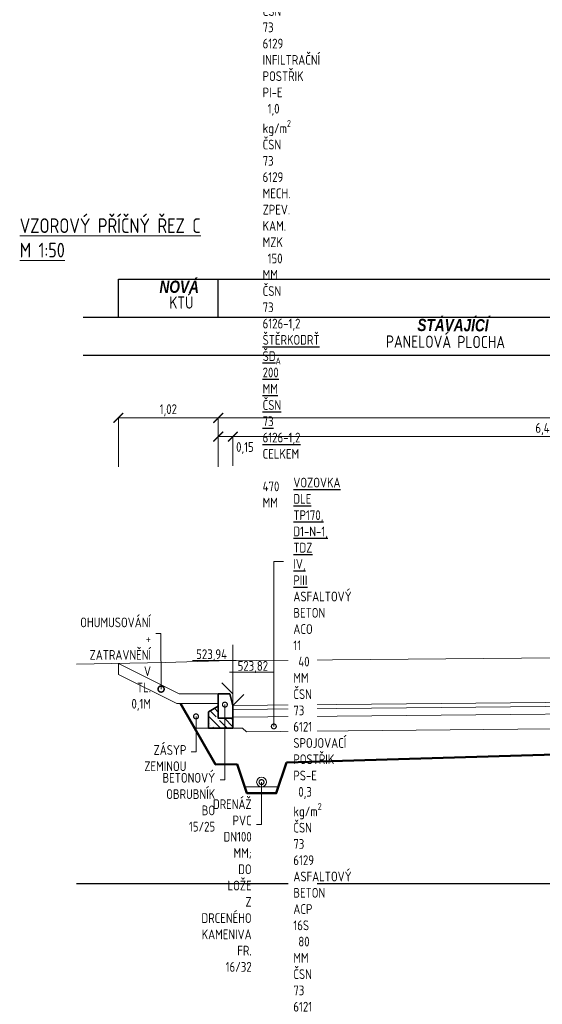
# Model space of a CAD drawing. Header units: metres. Extents: x 3405 to 3724, y 1602 to 1659.
# Tile 2 of 21: x 3406 to 3411, y 1609 to 1619. Entities that reach past the tile are written whole.
import ezdxf
from ezdxf import colors
from ezdxf.entities.mleader import LeaderData, LeaderLine
from ezdxf.enums import TextEntityAlignment as Align
from ezdxf.math import Vec2, Vec3

# ---------------------------------------------------------------- set-up
doc = ezdxf.new("R2010")
doc.units = ezdxf.units.M
doc.header["$LTSCALE"] = 0.5
doc.linetypes.add('A_CARA_20', pattern=[14.400000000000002, 5, -2, 5, -0.8, 0, -0.8, 0, -0.8])
doc.linetypes.add('B_CARA_04', pattern=[4, 2, -2])
for name, color, linetype in [('NOVÝ', 15, 'Continuous'), ('RP_VZ_srovnavaci rovina', 8, 'Continuous'), ('šrafy', 16, 'Continuous')]:
    doc.layers.add(name, color=color, linetype=linetype)
for name, color, linetype, lineweight in [('RP_nová', 240, 'Continuous', 35), ('RP_VZ_novy', 240, 'Continuous', 18), ('RP_VZ_novy_koty', 240, 'Continuous', 35), ('RP_VZ_novy_plan', 240, 'Continuous', 50), ('RP_VZ_novy_popis', 240, 'Continuous', 35), ('RP_VZ_novy_popis-SO04_2-CH', 240, 'Continuous', 25), ('RP_VZ_popis', 240, 'Continuous', 35), ('RP_VZ_stavajici', 251, 'A_CARA_20', 18), ('RP_VZ_stávající', 251, 'B_CARA_04', 25), ('RP_VZ_terén', 3, 'Continuous', 18)]:
    doc.layers.add(name, color=color, linetype=linetype, lineweight=lineweight)
doc.styles.add('PM-Poznámka', font='isocpeur.ttf', dxfattribs={"width": 0.8})
doc.styles.add('PM2_Poznámkový', font='isocpeur.ttf', dxfattribs={"width": 0.8, "height": 2})
doc.styles.add('PM_pozn', font='isocpeur.ttf', dxfattribs={"width": 0.8})
doc.dimstyles.new('PM-Kom_Pozn', dxfattribs={"dimscale": 0, "dimtxt": 2, "dimasz": 2, "dimexe": 0, "dimexo": 5, "dimgap": 0.35, "dimtad": 1, "dimzin": 1, "dimtxsty": 'PM-Poznámka', "dimblk": 'ARCHTICK', "dimcen": 2.5, "dimclrd": 256, "dimclre": 256, "dimclrt": 256, "dimaunit": 2, "dimadec": 6, "dimazin": 0, "dimtfac": 1, "dimtmove": 1, "dimatfit": 3, "dimldrblk": 'DOTSMALL', "dimfxl": 10, "dimfxlon": 1, "dimtfill": 1, "dimlwd": 18, "dimlwe": 18, "dimarcsym": 0})

# ---------------------------------------------------------------- blocks, each defined once
blk = doc.blocks.new('_DotSmall')
at = {"color": 0, "linetype": 'ByBlock', "const_width": 0.5}
blk.add_lwpolyline([(-0.0625, 0, 1), (0.0625, 0, 1)], format="xyb", close=True, dxfattribs=at)
blk = doc.blocks.new('BO12_15-25')
at = {"layer": 'šrafy'}
h = blk.add_hatch(dxfattribs=at)
h.set_pattern_fill('ANSI35', color=0, scale=0.4, angle=90, style=0)
h.set_pattern_definition([(135, (-0.05000000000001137, 0.09000000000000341), (-0.07071067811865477, -0.07071067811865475), []), (135, (-0.05000000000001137, 0.1607106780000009), (-0.07071067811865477, -0.07071067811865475), [0.125, -0.025, 0, -0.025])])
edge = h.paths.add_edge_path()
edge.add_line((-0.25, -0.06273502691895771), (-0.1500000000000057, -0.004999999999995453))
edge.add_line((-0.2499999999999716, -0.2300000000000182), (-0.25, -0.06273502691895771))
edge.add_line((0, -0.2299999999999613), (-0.2499999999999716, -0.2300000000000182))
edge.add_line((0, -0.1299999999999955), (2.842170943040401e-14, -0.2299999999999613))
edge.add_line((-0.1500000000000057, -0.1299999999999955), (0, -0.1299999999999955))
edge.add_line((-0.1500000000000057, 0.1200000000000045), (-0.1500000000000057, -0.1299999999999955))
at = {"layer": 'NOVÝ', "color": 0, "lineweight": -2}
for p, q in [((-0.1500000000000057, 0.1200000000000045), (-0.1500000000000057, -0.1299999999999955)), ((-0.03000000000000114, 0.1200000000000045), (-0.1500000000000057, 0.1200000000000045)), ((-0.03000000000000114, 0.1200000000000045), (0, 0)), ((0, -0.1299999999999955), (0, 0)), ((-0.25, -0.06273502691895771), (-0.1500000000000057, -0.004999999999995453)), ((-0.2499999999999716, -0.2300000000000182), (-0.25, -0.06273502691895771)), ((-0.1500000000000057, -0.1299999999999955), (0, -0.1299999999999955)), ((0, -0.1299999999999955), (0, -0.2299999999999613)), ((0, -0.2299999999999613), (-0.2499999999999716, -0.2300000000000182))]:
    blk.add_line(p, q, dxfattribs=at)
blk = doc.blocks.new('_ARCHTICK')
at = {"color": 0, "linetype": 'ByBlock', "const_width": 0.15}
blk.add_lwpolyline([(-0.5, -0.5), (0.5, 0.5)], dxfattribs=at)
blk = doc.blocks.new('*D25')
at = {"layer": 'Defpoints', "color": 0, "transparency": 16777216}
for p in [(3407.908252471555, 1614.897245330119), (3406.884715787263, 1612.38199405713), (3407.908252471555, 1612.070225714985)]:
    blk.add_point(p, dxfattribs=at)
at = {"layer": 'RP_VZ_novy', "linetype": 'Continuous', "lineweight": 18, "transparency": 16777216}
for p, q in [((3406.884715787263, 1614.397245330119), (3406.884715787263, 1614.897245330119)), ((3406.884715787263, 1614.897245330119), (3407.908252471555, 1614.897245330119)), ((3407.908252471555, 1614.397245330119), (3407.908252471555, 1614.897245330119))]:
    blk.add_line(p, q, dxfattribs=at)
at = {"layer": 'RP_VZ_novy', "lineweight": 18, "transparency": 16777216, "xscale": 0.1, "yscale": 0.1, "zscale": 0.1, "rotation": 180}
blk.add_blockref('_ARCHTICK', (3406.884715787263, 1614.897245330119), dxfattribs=at)
at = {"layer": 'RP_VZ_novy', "lineweight": 18, "transparency": 16777216, "xscale": 0.1, "yscale": 0.1, "zscale": 0.1}
blk.add_blockref('_ARCHTICK', (3407.908252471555, 1614.897245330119), dxfattribs=at)
at = {"layer": 'RP_VZ_novy', "transparency": 16777216, "insert": (3407.396484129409, 1614.974745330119), "char_height": 0.1, "attachment_point": 5, "style": 'PM-Poznámka', "bg_fill": 3, "box_fill_scale": 1.1, "bg_fill_color": 256, "bg_fill_true_color": 13158600, "bg_fill_transparency": 0}
blk.add_mtext('1,02', dxfattribs=at)
blk = doc.blocks.new('*D26')
at = {"layer": 'Defpoints', "color": 0, "transparency": 16777216}
for p in [(3417.604835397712, 1614.897245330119), (3407.908252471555, 1612.070225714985), (3417.604835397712, 1612.077480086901)]:
    blk.add_point(p, dxfattribs=at)
at = {"layer": 'RP_VZ_novy', "linetype": 'Continuous', "lineweight": 18, "transparency": 16777216}
for p, q in [((3407.908252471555, 1614.397245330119), (3407.908252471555, 1614.897245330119)), ((3407.908252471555, 1614.897245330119), (3417.604835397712, 1614.897245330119)), ((3417.604835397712, 1614.397245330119), (3417.604835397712, 1614.897245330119))]:
    blk.add_line(p, q, dxfattribs=at)
at = {"layer": 'RP_VZ_novy', "lineweight": 18, "transparency": 16777216, "xscale": 0.1, "yscale": 0.1, "zscale": 0.1, "rotation": 180}
blk.add_blockref('_ARCHTICK', (3407.908252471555, 1614.897245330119), dxfattribs=at)
at = {"layer": 'RP_VZ_novy', "lineweight": 18, "transparency": 16777216, "xscale": 0.1, "yscale": 0.1, "zscale": 0.1}
blk.add_blockref('_ARCHTICK', (3417.604835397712, 1614.897245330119), dxfattribs=at)
at = {"layer": 'RP_VZ_novy', "transparency": 16777216, "insert": (3412.756543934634, 1614.974745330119), "char_height": 0.1, "attachment_point": 5, "style": 'PM-Poznámka', "bg_fill": 3, "box_fill_scale": 1.1, "bg_fill_color": 256, "bg_fill_true_color": 13158600, "bg_fill_transparency": 0}
blk.add_mtext('9,70', dxfattribs=at)
blk = doc.blocks.new('*D28')
at = {"layer": 'Defpoints', "color": 0, "transparency": 16777216}
for p in [(3408.058252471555, 1614.704982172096), (3407.908252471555, 1612.070225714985), (3408.058252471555, 1611.950225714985)]:
    blk.add_point(p, dxfattribs=at)
at = {"layer": 'RP_VZ_novy', "linetype": 'Continuous', "lineweight": 18, "transparency": 16777216}
for p, q in [((3407.908252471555, 1614.404982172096), (3407.908252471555, 1614.704982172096)), ((3407.908252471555, 1614.704982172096), (3408.058252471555, 1614.704982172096)), ((3408.058252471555, 1614.404982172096), (3408.058252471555, 1614.704982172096))]:
    blk.add_line(p, q, dxfattribs=at)
at = {"layer": 'RP_VZ_novy', "lineweight": 18, "transparency": 16777216, "xscale": 0.1, "yscale": 0.1, "zscale": 0.1, "rotation": 180}
blk.add_blockref('_ARCHTICK', (3407.908252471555, 1614.704982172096), dxfattribs=at)
at = {"layer": 'RP_VZ_novy', "transparency": 16777216, "insert": (3408.181419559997, 1614.587360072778), "char_height": 0.1, "attachment_point": 5, "style": 'PM-Poznámka', "bg_fill": 3, "box_fill_scale": 1.1, "bg_fill_color": 256, "bg_fill_true_color": 13158600, "bg_fill_transparency": 0}
blk.add_mtext('0,15', dxfattribs=at)
at = {"layer": 'RP_VZ_novy', "lineweight": 18, "transparency": 16777216, "xscale": 0.1, "yscale": 0.1, "zscale": 0.1}
blk.add_blockref('_ARCHTICK', (3408.058252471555, 1614.704982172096), dxfattribs=at)
blk = doc.blocks.new('*D29')
at = {"layer": 'Defpoints', "color": 0, "transparency": 16777216}
for p in [(3414.455985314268, 1614.704982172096), (3414.455985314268, 1612.012641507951), (3408.058252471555, 1611.950225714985)]:
    blk.add_point(p, dxfattribs=at)
at = {"layer": 'RP_VZ_novy', "linetype": 'Continuous', "lineweight": 18, "transparency": 16777216}
for p, q in [((3408.058252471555, 1614.404982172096), (3408.058252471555, 1614.704982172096)), ((3408.058252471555, 1614.704982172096), (3414.455985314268, 1614.704982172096)), ((3414.455985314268, 1614.404982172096), (3414.455985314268, 1614.704982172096))]:
    blk.add_line(p, q, dxfattribs=at)
at = {"layer": 'RP_VZ_novy', "lineweight": 18, "transparency": 16777216, "xscale": 0.1, "yscale": 0.1, "zscale": 0.1, "rotation": 180}
blk.add_blockref('_ARCHTICK', (3408.058252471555, 1614.704982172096), dxfattribs=at)
at = {"layer": 'RP_VZ_novy', "lineweight": 18, "transparency": 16777216, "xscale": 0.1, "yscale": 0.1, "zscale": 0.1}
blk.add_blockref('_ARCHTICK', (3414.455985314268, 1614.704982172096), dxfattribs=at)
at = {"layer": 'RP_VZ_novy', "transparency": 16777216, "insert": (3411.257118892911, 1614.782482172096), "char_height": 0.1, "attachment_point": 5, "style": 'PM-Poznámka', "bg_fill": 3, "box_fill_scale": 1.1, "bg_fill_color": 256, "bg_fill_true_color": 13158600, "bg_fill_transparency": 0}
blk.add_mtext('6,40', dxfattribs=at)

msp = doc.modelspace()

# ---------------------------------------------------------------- linework, layer by layer
at = {"layer": 'RP_VZ_novy', "color": 240, "lineweight": 25}
for p, q in [((3406.884715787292, 1615.929185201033), (3406.884715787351, 1616.319530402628)), ((3407.908252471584, 1615.929185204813), (3407.908252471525, 1616.319530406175))]:
    msp.add_line(p, q, dxfattribs=at)
at = {"layer": 'RP_VZ_novy'}
for p, q in [((3406.884715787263, 1612.38199405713), (3407.508252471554, 1612.070225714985)), ((3406.884715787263, 1612.270190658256), (3407.484645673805, 1611.970225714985))]:
    msp.add_line(p, q, dxfattribs=at)
for points in [[(3406.884715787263, 1612.38199405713), (3406.884715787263, 1612.270190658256)], [(3407.908252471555, 1612.070225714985), (3407.508252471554, 1612.070225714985)], [(3408.058252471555, 1611.950169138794), (3414.455985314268, 1612.012641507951), (3417.454835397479, 1611.957480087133)], [(3407.908252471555, 1611.970225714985), (3407.484645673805, 1611.970225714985)], [(3408.058643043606, 1611.910171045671), (3414.455812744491, 1611.97263791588), (3417.454099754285, 1611.917486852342)], [(3408.059424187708, 1611.830174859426), (3414.455467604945, 1611.892630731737), (3417.452628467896, 1611.837500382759)], [(3407.808252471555, 1611.720225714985), (3407.664434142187, 1611.720225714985)], [(3408.058252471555, 1611.720225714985), (3408.158252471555, 1611.720225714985), (3408.196967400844, 1611.681510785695)], [(3408.196967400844, 1611.681510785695), (3414.454820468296, 1611.742617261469), (3417.317319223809, 1611.689963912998)]]:
    msp.add_lwpolyline(points, dxfattribs=at)
at = {"layer": 'RP_VZ_novy_koty', "linetype": 'Continuous', "lineweight": 18}
for p, q in [((3408.058252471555, 1612.572321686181), (3408.058252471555, 1611.950169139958)), ((3407.643074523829, 1612.412001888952), (3408.093182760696, 1612.412001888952)), ((3408.058252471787, 1612.070413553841), (3407.945752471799, 1612.182913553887)), ((3408.058252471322, 1611.950169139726), (3408.17075247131, 1612.062669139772))]:
    msp.add_line(p, q, dxfattribs=at)
at = {"layer": 'RP_VZ_novy_plan'}
msp.add_lwpolyline([(3408.100897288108, 1611.351909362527), (3407.880892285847, 1611.345309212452), (3407.52009657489, 1611.970225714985)], dxfattribs=at)
at = {"layer": 'RP_VZ_srovnavaci rovina'}
msp.add_line((3406.455985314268, 1610.126236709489), (3420.780509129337, 1610.126236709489), dxfattribs=at)
at = {"layer": 'RP_VZ_terén'}
msp.add_lwpolyline([(3406.455985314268, 1612.374701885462), (3407.365372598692, 1612.390169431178), (3407.918326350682, 1612.410035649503), (3411.401565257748, 1612.439265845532), (3411.818236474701, 1612.338179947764), (3412.388609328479, 1612.329128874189), (3413.293031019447, 1612.316682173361), (3413.91015365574, 1612.329423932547), (3414.455985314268, 1612.390578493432), (3419.762907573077, 1612.985161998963), (3420.129907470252, 1613.015102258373), (3420.780509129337, 1612.998003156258)], dxfattribs=at)

# ---------------------------------------------------------------- block references
at = {"layer": 'RP_nová', "lineweight": 35}
msp.add_blockref('BO12_15-25', (3408.058252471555, 1611.950225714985), dxfattribs=at)

# ---------------------------------------------------------------- texts
at = {"layer": 'RP_VZ_novy_koty', "linetype": 'Continuous', "lineweight": 15, "style": 'PM_pozn', "width": 0.8}
msp.add_text('523,94', height=0.1, dxfattribs=at).set_placement((3407.997952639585, 1612.396774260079), align=Align.BOTTOM_RIGHT)
at = {"layer": 'RP_VZ_popis', "lineweight": 15, "char_height": 0.125, "attachment_point": 1, "style": 'PM2_Poznámkový'}
for s, insert, width in [('{\\fArial|b1|i1|c238|p38;NOVÁ }', (3407.306392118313, 1616.303175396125), 26.87240791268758), ('KTÚ', (3407.407089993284, 1616.141064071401), 37.7501821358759)]:
    msp.add_mtext(s, dxfattribs=dict(at, insert=insert, width=width))
at = {"layer": 'RP_VZ_stavajici', "insert": (3405.874104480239, 1616.941230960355), "char_height": 0.15, "width": 2.109166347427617, "attachment_point": 1, "style": 'PM2_Poznámkový'}
msp.add_mtext('{\\LVZOROVÝ PŘÍČNÝ ŘEZ C\\PM 1:50}', dxfattribs=at)
at = {"layer": 'RP_VZ_stávající', "linetype": 'Continuous', "char_height": 0.125, "attachment_point": 1, "rotation": 359.7080646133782, "style": 'PM2_Poznámkový'}
for s, insert, width in [('{\\fArial|b1|i1|c238|p38;STÁVAJÍCÍ}', (3409.94821525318, 1615.911878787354), 26.87240791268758), ('PANELOVÁ PLOCHA', (3409.626176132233, 1615.74211488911), 37.7501821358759)]:
    msp.add_mtext(s, dxfattribs=dict(at, insert=insert, width=width))

# ---------------------------------------------------------------- leaders
at = {"layer": 'RP_VZ_novy_popis', "ltscale": 0.5}
ml = msp.add_multileader_mtext('Standard', dxfattribs=at)
ml.set_content('\\A1;OHUMUSOVÁNÍ + ZATRAVNĚNÍ V TL. 0,1M', color=256, style='PM-Poznámka')
ml.set_leader_properties(color=256, linetype='Continuous', lineweight=18)
ml.set_arrow_properties(name='DOTSMALL')
ml.build(insert=Vec2(0, 0))
ml.multileader.update_dxf_attribs({"text_left_attachment_type": 2, "text_right_attachment_type": 2, "dogleg_length": 1, "arrow_head_size": 0.125, "scale": 0.05})
ctx = ml.context
ctx.base_point, ctx.scale, ctx.char_height, ctx.arrow_head_size, ctx.landing_gap_size, ctx.plane_origin = Vec3(3405.697267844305, 1612.689130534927), 0.05, 0.1, 0.125, 0.05, Vec3(3402.625998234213, 1612.796872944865)
ctx.left_attachment, ctx.right_attachment, ctx.text_align_type = 2, 2, 2
notes = []
notes.append((ctx, [(1, (1, 1, 0), (3407.319267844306, 1612.689130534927), (-1, 0), 0.05, [(0, [(3407.322811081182, 1612.119562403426)], 0, [])])]))
ctx.mtext.insert, ctx.mtext.width, ctx.mtext.alignment, ctx.mtext.flow_direction = Vec3(3407.219267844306, 1612.85246386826), 1.576838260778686, 3, 5
ml = msp.add_multileader_mtext('Standard', dxfattribs=at)
ml.set_content('\\A1;BETONOVÝ OBRUBNÍK BO 15/25', color=256, style='PM-Poznámka')
ml.set_leader_properties(color=256, linetype='Continuous', lineweight=18)
ml.set_arrow_properties(name='DOTSMALL')
ml.build(insert=Vec2(0, 0))
ml.multileader.update_dxf_attribs({"text_left_attachment_type": 2, "text_right_attachment_type": 2, "dogleg_length": 1, "arrow_head_size": 0.1, "scale": 0.05})
ctx = ml.context
ctx.base_point, ctx.scale, ctx.char_height, ctx.arrow_head_size, ctx.landing_gap_size, ctx.plane_origin = Vec3(3406.298367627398, 1611.190257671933), 0.05, 0.1, 0.1, 0.05, Vec3(3405.195205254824, 1612.527976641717)
ctx.left_attachment, ctx.right_attachment, ctx.text_align_type = 2, 2, 2
notes.append((ctx, [(1, (1, 1, 0), (3407.976367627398, 1611.190257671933), (-1, 0), 0.05, [(0, [(3407.976367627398, 1611.960253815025)], 0, [])])]))
ctx.mtext.insert, ctx.mtext.width, ctx.mtext.defined_height, ctx.mtext.alignment, ctx.mtext.flow_direction = Vec3(3407.876367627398, 1611.26029555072), 1.988534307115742, 0.7868333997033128, 3, 5
ml = msp.add_multileader_mtext('Standard', dxfattribs=at)
ml.set_content('\\A1;ZÁSYP ZEMINOU', color=256, style='PM-Poznámka')
ml.set_leader_properties(color=256, linetype='Continuous', lineweight=18)
ml.set_arrow_properties(name='DOTSMALL')
ml.build(insert=Vec2(0, 0))
ml.multileader.update_dxf_attribs({"text_left_attachment_type": 2, "text_right_attachment_type": 2, "dogleg_length": 1, "arrow_head_size": 0.1, "scale": 0.05})
ctx = ml.context
ctx.base_point, ctx.scale, ctx.char_height, ctx.arrow_head_size, ctx.landing_gap_size, ctx.plane_origin = Vec3(3406.756112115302, 1611.475533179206), 0.05, 0.1, 0.1, 0.05, Vec3(3410.800492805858, 1612.305900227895)
ctx.left_attachment, ctx.right_attachment, ctx.text_align_type = 2, 2, 2
notes.append((ctx, [(0, (1, 1, 0), (3407.682112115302, 1611.475533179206), (-1, 0), 0.05, [(0, [(3407.68033346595, 1611.839258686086)], 0, [])])]))
ctx.mtext.insert, ctx.mtext.width, ctx.mtext.alignment, ctx.mtext.flow_direction = Vec3(3407.582112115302, 1611.545571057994), 1.576838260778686, 3, 5
ml = msp.add_multileader_mtext('Standard', dxfattribs=at)
ml.set_content('\\A1;DRENÁŽ PVC DN100 MM; DO LOŽE Z DRCENÉHO KAMENIVA FR. 16/32', color=256, style='PM-Poznámka')
ml.set_leader_properties(color=256, linetype='Continuous', lineweight=18)
ml.set_arrow_properties(name='DOTSMALL')
ml.build(insert=Vec2(0, 0))
ml.multileader.update_dxf_attribs({"text_left_attachment_type": 2, "text_right_attachment_type": 2, "dogleg_length": 1, "arrow_head_size": 0.1, "scale": 0.05})
ctx = ml.context
ctx.base_point, ctx.scale, ctx.char_height, ctx.arrow_head_size, ctx.landing_gap_size, ctx.plane_origin = Vec3(3407.044445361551, 1610.733807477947), 0.05, 0.1, 0.1, 0.05, Vec3(3405.700630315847, 1610.515045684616)
ctx.left_attachment, ctx.right_attachment, ctx.text_align_type = 2, 2, 2
notes.append((ctx, [(1, (1, 1, 0), (3408.350445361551, 1610.733807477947), (-1, 0), 0.05, [(0, [(3408.351677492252, 1611.166721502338)], 0, [])])]))
ctx.mtext.insert, ctx.mtext.width, ctx.mtext.defined_height, ctx.mtext.alignment, ctx.mtext.flow_direction = Vec3(3408.250445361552, 1610.990512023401), 1.286167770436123, 0.6038893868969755, 3, 5
at = {"layer": 'RP_VZ_novy_popis-SO04_2-CH'}
ml = msp.add_multileader_mtext('Standard', dxfattribs=at)
ml.set_content('\\A1;\\pxt15,r22,24;{\\LVOZOVKA DLE TP170, D1-N-1, TDZ IV, PIII\\P\\pt14,r27,30,40;}ASFALTOVÝ BETON^IACO 11^I40 MM^IČSN 73 6121\\P\\pt14,r27,30;SPOJOVACÍ POSTŘIK^IPS-E^I0,3 kg/m{\\H0.7x;\\S2^ ;}^IČSN 73 6129\\P\\pt14,r27,30,40;ASFALTOVÝ BETON^IACP 16S^I80 MM^IČSN 73 6121\\P\\pt14,r27,30;SPOJOVACÍ POSTŘIK^IPS-E^I0,3 kg/m{\\H0.7x;\\S2^ ;\\H1.42857x;^IČSN 73 6129\\P}INFILTRAČNÍ POSTŘIK^IPI-E^I1,0 kg/m{\\H0.7x;\\S2^ ;\\H1.42857x;^IČSN 73 6129}\\PMECH. ZPEV. KAM.^IMZK^I150 MM^IČSN 73 6126-1,2{\\L\\PŠTĚRKODRŤ^IŠD\\H0.7x;\\S^ A;\\H1.42857x;^I200 MM^IČSN 73 6126-1,2\\P\\pt15,r27,36;\\lCELKEM^I^I470 MM}', color=256, style='PM-Poznámka')
ml.set_leader_properties(color=256, linetype='Continuous', lineweight=18)
ml.set_arrow_properties(name='DOTSMALL')
ml.build(insert=Vec2(0, 0))
ml.multileader.update_dxf_attribs({"text_left_attachment_type": 2, "text_right_attachment_type": 2, "dogleg_length": 2, "arrow_head_size": 0.1, "scale": 0.05})
ctx = ml.context
ctx.base_point, ctx.scale, ctx.char_height, ctx.arrow_head_size, ctx.landing_gap_size, ctx.plane_origin = Vec3(3408.262899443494, 1624.660550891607), 0.05, 0.1, 0.1, 0.1, Vec3(3408.162899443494, 1622.843649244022)
ctx.left_attachment, ctx.right_attachment = 2, 2
notes.append((ctx, [(0, (1, 1, 0), (3408.162899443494, 1624.660550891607), (1, 0), 0.1, [(0, [(3408.162899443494, 1622.970094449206)], 0, [])])]))
ctx.mtext.insert, ctx.mtext.width, ctx.mtext.defined_height, ctx.mtext.flow_direction = Vec3(3408.362899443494, 1625.517255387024), 3.862001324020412, 1.815936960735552, 5
ctx.mtext.has_bg_fill, ctx.mtext.bg_color, ctx.mtext.bg_scale_factor, ctx.mtext.bg_transparency, ctx.mtext.use_window_bg_color = 1, -1027028792, 1.5, 0, 1
for ctx, leaders in notes:
    for number, flags, end, landing, length, lines in leaders:
        leader = LeaderData()
        leader.index, (leader.has_last_leader_line, leader.has_dogleg_vector, leader.attachment_direction) = number, flags
        leader.last_leader_point, leader.dogleg_vector, leader.dogleg_length = Vec3(end), Vec3(landing), length
        for number, points, colour, breaks in lines:
            line = LeaderLine()
            line.index, line.vertices, line.color, line.breaks = number, Vec3.list(points), colors.encode_raw_color(colour), breaks
            leader.lines.append(line)
        ctx.leaders.append(leader)

# ---------------------------------------------------------------- next in the draw order: linework, layer by layer
at = {"layer": 'RP_VZ_novy', "color": 240, "lineweight": 25}
msp.add_line((3406.884715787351, 1616.319530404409), (3419.831369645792, 1616.319530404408), dxfattribs=at)
at = {"layer": 'RP_VZ_stávající', "linetype": 'Continuous'}
for p, q in [((3406.523644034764, 1615.929185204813), (3420.780509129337, 1615.929185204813)), ((3406.523644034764, 1615.538840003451), (3420.780509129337, 1615.538840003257))]:
    msp.add_line(p, q, dxfattribs=at)

# ---------------------------------------------------------------- next in the draw order: dimensions: what is measured, and where the dimension line sits
at = {"layer": 'RP_VZ_novy'}
dim = msp.add_linear_dim(base=(3407.908252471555, 1614.897245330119), p1=(3406.884715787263, 1612.38199405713), p2=(3407.908252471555, 1612.070225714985), dimstyle='PM-Kom_Pozn', dxfattribs=at)
dim.commit()
dim.dimension.update_dxf_attribs({"geometry": '*D25', "text_midpoint": (3407.396484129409, 1614.974745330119)})

# ---------------------------------------------------------------- next in the draw order: leaders
at = {"layer": 'RP_VZ_novy_popis-SO04_2-CH'}
ml = msp.add_multileader_mtext('Standard', dxfattribs=at)
ml.set_content('\\A1;\\pxt15,r22,24;{\\LVOZOVKA DLE TP170, D1-N-1, TDZ IV, PIII\\P\\pt14,r27,30,40;}ASFALTOVÝ BETON^IACO 11^I40 MM^IČSN 73 6121\\P\\pt14,r27,30;SPOJOVACÍ POSTŘIK^IPS-E^I0,3 kg/m{\\H0.7x;\\S2^ ;}^IČSN 73 6129\\P\\pt14,r27,30,40;ASFALTOVÝ BETON^IACP 16S^I80 MM^IČSN 73 6121\\P\\pt14,r27,30;SPOJOVACÍ POSTŘIK^IPS-E^I0,3 kg/m{\\H0.7x;\\S2^ ;\\H1.42857x;^IČSN 73 6129\\P}INFILTRAČNÍ POSTŘIK^IPI-E^I1,0 kg/m{\\H0.7x;\\S2^ ;\\H1.42857x;^IČSN 73 6129}\\PMECH. ZPEV. KAM.^IMZK^I150 MM^IČSN 73 6126-1,2{\\L\\PŠTĚRKODRŤ^IŠD\\H0.7x;\\S^ A;\\H1.42857x;^I200 MM^IČSN 73 6126-1,2\\P\\pt15,r27,36;\\lCELKEM^I^I470 MM}', color=256, style='PM-Poznámka')
ml.set_leader_properties(color=256, linetype='Continuous', lineweight=18)
ml.set_arrow_properties(name='DOTSMALL')
ml.build(insert=Vec2(0, 0))
ml.multileader.update_dxf_attribs({"text_left_attachment_type": 2, "text_right_attachment_type": 2, "dogleg_length": 2, "arrow_head_size": 0.1, "scale": 0.05})
ctx = ml.context
ctx.base_point, ctx.scale, ctx.char_height, ctx.arrow_head_size, ctx.landing_gap_size, ctx.plane_origin = Vec3(3408.577582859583, 1613.427664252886), 0.05, 0.1, 0.1, 0.1, Vec3(3408.477582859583, 1611.610762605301)
ctx.left_attachment, ctx.right_attachment = 2, 2
notes = []
notes.append((ctx, [(0, (1, 1, 0), (3408.477582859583, 1613.427664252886), (1, 0), 0.1, [(0, [(3408.477582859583, 1611.737207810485)], 0, [])])]))
ctx.mtext.insert, ctx.mtext.width, ctx.mtext.defined_height, ctx.mtext.flow_direction = Vec3(3408.677582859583, 1614.284368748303), 3.862001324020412, 1.815936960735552, 5
ctx.mtext.has_bg_fill, ctx.mtext.bg_color, ctx.mtext.bg_scale_factor, ctx.mtext.bg_transparency, ctx.mtext.use_window_bg_color = 1, -1027028792, 1.5, 0, 1
for ctx, leaders in notes:
    for number, flags, end, landing, length, lines in leaders:
        leader = LeaderData()
        leader.index, (leader.has_last_leader_line, leader.has_dogleg_vector, leader.attachment_direction) = number, flags
        leader.last_leader_point, leader.dogleg_vector, leader.dogleg_length = Vec3(end), Vec3(landing), length
        for number, points, colour, breaks in lines:
            line = LeaderLine()
            line.index, line.vertices, line.color, line.breaks = number, Vec3.list(points), colors.encode_raw_color(colour), breaks
            leader.lines.append(line)
        ctx.leaders.append(leader)

# ---------------------------------------------------------------- next in the draw order: linework, layer by layer
at = {"layer": 'RP_VZ_novy'}
msp.add_line((3408.521192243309, 1611.116517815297), (3408.180149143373, 1611.116517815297), dxfattribs=at)
msp.add_circle((3408.351677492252, 1611.166721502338), 0.04999999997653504, dxfattribs=at)
at = {"layer": 'RP_VZ_novy_koty', "linetype": 'Continuous', "lineweight": 18}
msp.add_line((3408.473430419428, 1612.291985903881), (3408.023322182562, 1612.291985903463), dxfattribs=at)
at = {"layer": 'RP_VZ_novy_plan'}
for points in [[(3414.455985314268, 1611.542562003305), (3408.606727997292, 1611.367084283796)], [(3408.606788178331, 1611.367264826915), (3408.501677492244, 1611.051932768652), (3408.201677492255, 1611.051932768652), (3408.101677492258, 1611.351932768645)]]:
    msp.add_lwpolyline(points, dxfattribs=at)

# ---------------------------------------------------------------- next in the draw order: texts
at = {"layer": 'RP_VZ_novy_koty', "linetype": 'Continuous', "lineweight": 15, "style": 'PM_pozn', "width": 0.8}
msp.add_text('523,82', height=0.1, rotation=5.315803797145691e-08, dxfattribs=at).set_placement((3408.418552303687, 1612.276758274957), align=Align.BOTTOM_RIGHT)

# ---------------------------------------------------------------- next in the draw order: dimensions: what is measured, and where the dimension line sits
at = {"layer": 'RP_VZ_novy'}
dim = msp.add_linear_dim(base=(3417.604835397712, 1614.897245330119), p1=(3407.908252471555, 1612.070225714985), p2=(3417.604835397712, 1612.077480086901), dimstyle='PM-Kom_Pozn', dxfattribs=at)
dim.commit()
dim.dimension.update_dxf_attribs({"geometry": '*D26', "text_midpoint": (3412.756543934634, 1614.974745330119)})

# ---------------------------------------------------------------- next in the draw order: dimensions: what is measured, and where the dimension line sits
dim = msp.add_linear_dim(base=(3408.058252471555, 1614.704982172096), p1=(3407.908252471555, 1612.070225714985), p2=(3408.058252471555, 1611.950225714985), dimstyle='PM-Kom_Pozn', override={"dimfxl": 6}, dxfattribs=at)
dim.commit()
dim.dimension.update_dxf_attribs({"geometry": '*D28', "text_midpoint": (3408.181419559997, 1614.587360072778), "dimtype": 160})

# ---------------------------------------------------------------- next in the draw order: dimensions: what is measured, and where the dimension line sits
dim = msp.add_linear_dim(base=(3414.455985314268, 1614.704982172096), p1=(3408.058252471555, 1611.950225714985), p2=(3414.455985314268, 1612.012641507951), dimstyle='PM-Kom_Pozn', override={"dimfxl": 6}, dxfattribs=at)
dim.commit()
dim.dimension.update_dxf_attribs({"geometry": '*D29', "text_midpoint": (3411.257118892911, 1614.782482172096)})

doc.saveas('drawing.dxf')
